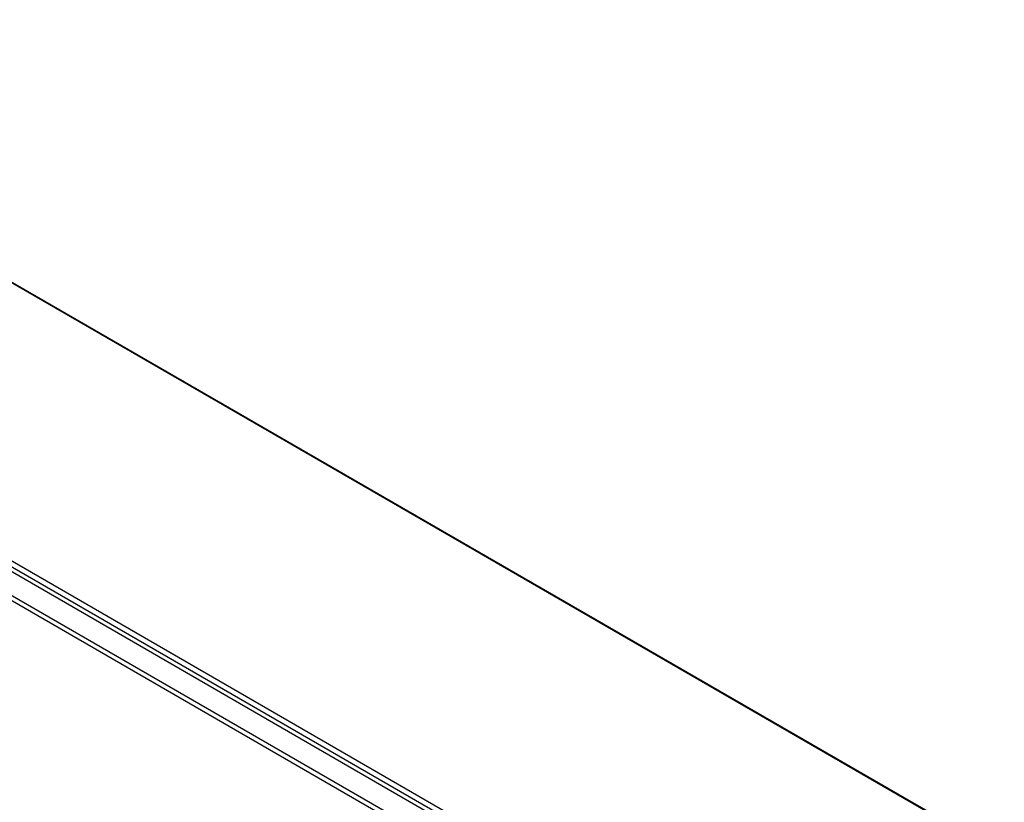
# Model space of a CAD drawing. Header units: inches. Extents: x 635 to 745, y 253 to 341.
# Tile 126 of 127: x 716 to 744, y 284 to 306. Entities that reach past the tile are written whole.
import ezdxf

# ---------------------------------------------------------------- set-up
doc = ezdxf.new("R2010")
doc.units = ezdxf.units.IN
doc.header["$MEASUREMENT"] = 0
doc.layers.add('Visible Edges(ANSI)', color=7, linetype='Continuous', lineweight=25)
doc.layers.add('Visible Tangent Edges(ANSI)', color=7, linetype='Continuous', lineweight=25)

msp = doc.modelspace()

# ---------------------------------------------------------------- linework, layer by layer
at = {"layer": 'Visible Edges(ANSI)'}
for p, q in [((694.093, 311.062), (743.871, 282.322)), ((686.981, 306.834), (737.613, 277.601))]:
    msp.add_line(p, q, dxfattribs=at)
at = {"layer": 'Visible Tangent Edges(ANSI)'}
for p, q in [((743.871, 282.289), (694.043, 311.057)), ((737.884, 277.742), (687.112, 307.056)), ((687.042, 306.934), (737.814, 277.621)), ((686.39, 306.493), (737.023, 277.26)), ((736.953, 277.139), (686.32, 306.371))]:
    msp.add_line(p, q, dxfattribs=at)

doc.saveas('drawing.dxf')
